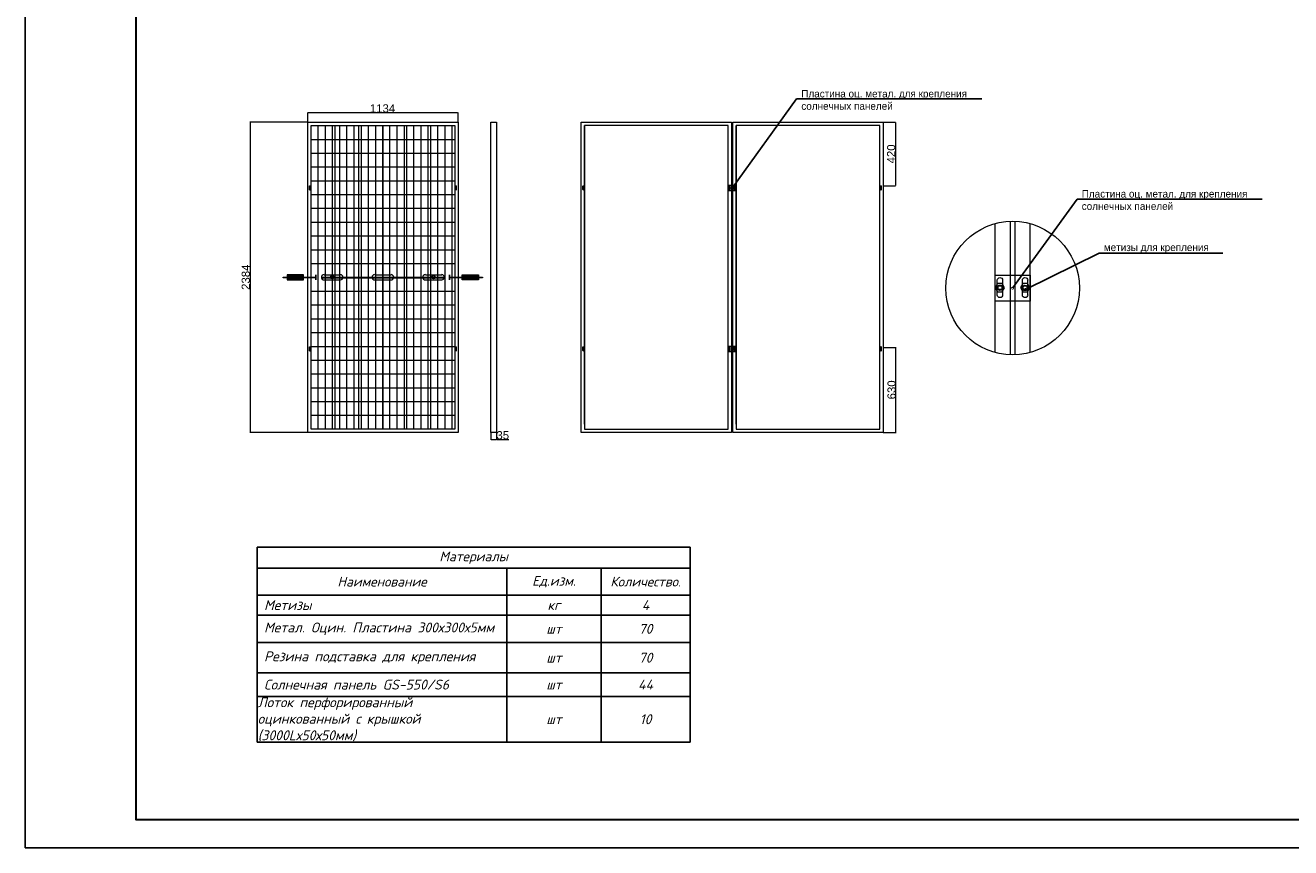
# Model space of a CAD drawing. Header units: metres. Extents: x 703615 to 712205, y 4306166 to 4311183.
# Tile 114 of 256: x 710807 to 711036, y 4306635 to 4306784. Entities that reach past the tile are written whole.
import ezdxf
from ezdxf import colors
from ezdxf.entities.mleader import LeaderData, LeaderLine
from ezdxf.math import Vec2, Vec3

# ---------------------------------------------------------------- set-up
doc = ezdxf.new("R2010")
doc.units = ezdxf.units.M
doc.header["$LTSCALE"] = 0.5
for name, color, linetype in [('PDF _USTUN HIDDEN', 7, 'Continuous'), ('PDF _Текст', 7, 'Continuous'), ('SEC. Оборудование (Equipment)', 7, 'Continuous')]:
    doc.layers.add(name, color=color, linetype=linetype)
doc.layers.add('ЭЛЕКТРООСВЕЩЕНИЕ', color=7, linetype='Continuous', lineweight=50)
doc.layers.add('ЭМ', color=3, linetype='Continuous', lineweight=20)
doc.styles.add('Annotative', font='txt')
doc.styles.add('PDF Arial', font='arial.ttf')
doc.styles.add('X_ISO', font='isocpeui.ttf')
doc.styles.add('ГОСТ 350', font='isocpeui.ttf', dxfattribs={"height": 350})

# ---------------------------------------------------------------- blocks, each defined once
blk = doc.blocks.new('_DotSmall')
at = {"color": 0, "linetype": 'ByBlock', "const_width": 0.5}
blk.add_lwpolyline([(-0.0625, 0, 1), (0.0625, 0, 1)], format="xyb", close=True, dxfattribs=at)
blk = doc.blocks.new('*T215')
at = {"layer": 'SEC. Оборудование (Equipment)', "color": 0, "linetype": 'ByBlock', "lineweight": -2, "transparency": 16777216}
for p, q in [((0, 0), (78.15, 0)), ((0, 0), (0, -35.19)), ((78.15, 0), (78.15, -35.19)), ((0, -3.77), (78.15, -3.77)), ((45.06, -3.77), (45.06, -35.19)), ((62.1, -3.77), (62.1, -35.19)), ((0, -8.63), (78.15, -8.63)), ((0, -12.24), (78.15, -12.24)), ((0, -17.19), (78.15, -17.19)), ((0, -22.68), (78.15, -22.68)), ((0, -26.91), (78.15, -26.91)), ((0, -35.19), (78.15, -35.19))]:
    blk.add_line(p, q, dxfattribs=at)
at = {"layer": 'SEC. Оборудование (Equipment)', "color": 0, "lineweight": 0, "transparency": 16777216}
for s, insert, char_height, width, attachment_point, style in [('Материалы', (39.08, -1.88), 1.755, 77.9713, 5, 'ГОСТ 350'), ('{\\fISOCPEUR|b0|i1|c204|p34;Наименование}', (22.53, -6.2), 1.7581, 44.8884, 5, 'X_ISO'), ('{\\fISOCPEUR|b0|i1|c204|p34;Ед.изм.}', (53.58, -6.2), 1.7581, 16.859, 5, 'X_ISO'), ('{\\fISOCPEUR|b0|i1|c204|p34;Количество.}', (70.12, -6.2), 1.7581, 15.8754, 5, 'X_ISO'), ('{\\fISOCPEUR|b0|i1|c204|p34;\\C256; Метизы}', (0.09, -10.44), 1.7888, 44.8853, 4, 'X_ISO'), ('{\\fISOCPEUR|b0|i1|c204|p34;кг}', (53.58, -10.44), 1.7581, 16.859, 5, 'X_ISO'), ('{\\fISOCPEUR|b0|i1|c204|p34;4', (70.12, -10.44), 1.7888, 15.7912, 5, 'X_ISO'), ('{\\fISOCPEUR|b0|i1|c204|p34;\\C256; Метал. Оцин. Пластина 300х300х5мм}', (0.09, -14.72), 1.7888, 44.8853, 4, 'X_ISO'), ('{\\fISOCPEUR|b0|i1|c204|p34;шт}', (53.58, -14.72), 1.7581, 16.859, 5, 'X_ISO'), ('{\\fISOCPEUR|b0|i1|c204|p34;70', (70.12, -14.72), 1.7888, 15.7912, 5, 'X_ISO'), ('{\\fISOCPEUR|b0|i1|c204|p34;\\C256; Резина подставка для крепления}', (0.09, -19.93), 1.7888, 44.8853, 4, 'X_ISO'), ('{\\fISOCPEUR|b0|i1|c204|p34;шт}', (53.58, -19.93), 1.7581, 16.859, 5, 'X_ISO'), ('{\\fISOCPEUR|b0|i1|c204|p34;70', (70.12, -19.93), 1.7888, 15.7912, 5, 'X_ISO'), ('{\\fISOCPEUR|b0|i1|c204|p34;\\C256; Солнечная панель GS-550/S6}', (0.09, -24.79), 1.7888, 44.8853, 4, 'X_ISO'), ('{\\fISOCPEUR|b0|i1|c204|p34;шт}', (53.58, -24.79), 1.7581, 16.859, 5, 'X_ISO'), ('{\\fISOCPEUR|b0|i1|c204|p34;44', (70.12, -24.79), 1.7888, 15.7912, 5, 'X_ISO'), ('{\\fISOCPEUR|b0|i1|c204|p34;\\C256;Лоток перфорированный оцинкованный с крышкой \\fISOCPEUR|b0|i1|c0|p34;(3000L\\fISOCPEUR|b0|i1|c204|p34;х\\fISOCPEUR|b0|i1|c0|p34;50\\fISOCPEUR|b0|i1|c204|p34;х\\fISOCPEUR|b0|i1|c0|p34;50\\fISOCPEUR|b0|i1|c204|p34;мм\\fISOCPEUR|b0|i1|c0|p34;)}', (0.09, -31.05), 1.78885, 44.8853, 4, 'X_ISO'), ('{\\fISOCPEUR|b0|i1|c204|p34;шт}', (53.58, -31.05), 1.7581, 16.859, 5, 'X_ISO'), ('{\\fISOCPEUR|b0|i1|c204|p34;10', (70.12, -31.05), 1.7888, 15.7912, 5, 'X_ISO')]:
    blk.add_mtext(s, dxfattribs=dict(at, insert=insert, char_height=char_height, width=width, attachment_point=attachment_point, style=style))

msp = doc.modelspace()

# ---------------------------------------------------------------- linework, layer by layer
at = {"lineweight": 0, "elevation": 321.54}
msp.add_lwpolyline([(710807.26, 4306932.04), (711227.26, 4306932.04), (711227.26, 4306635.04), (710807.26, 4306635.04)], close=True, dxfattribs=at)
at = {"color": 0, "linetype": 'ByBlock', "lineweight": 20, "elevation": 321.54}
msp.add_lwpolyline([(710807.26, 4306635.04), (711227.44, 4306635.04), (711227.44, 4306932.04), (710807.26, 4306932.04)], close=True, dxfattribs=at)
at = {"color": 0, "linetype": 'ByBlock', "lineweight": 30, "elevation": 321.54}
msp.add_lwpolyline([(710827.26, 4306927.04), (711222.26, 4306927.04), (711222.26, 4306640.04), (710827.26, 4306640.04)], close=True, dxfattribs=at)
at = {"layer": 'PDF _USTUN HIDDEN', "lineweight": 0, "elevation": 321.54}
for points in [[(710858.27, 4306766.05), (710858.27, 4306767.8)], [(710858.33, 4306767.77), (710885.33, 4306767.77)], [(710885.41, 4306766.05), (710885.41, 4306767.8)], [(710858.24, 4306766.03), (710847.82, 4306766.03)], [(710847.85, 4306765.96), (710847.85, 4306710.11)], [(710858.87, 4306711.5), (710858.87, 4306765.43)], [(710908.27, 4306711.5), (710908.27, 4306765.43), (710908.27, 4306710.62), (710934.21, 4306710.62), (710934.21, 4306765.43), (710908.27, 4306765.43)], [(710935.61, 4306711.5), (710935.61, 4306765.43), (710935.61, 4306710.62), (710961.55, 4306710.62), (710961.55, 4306765.43), (710935.61, 4306765.43)], [(710962.17, 4306766.03), (710964.43, 4306766.03)], [(710964.39, 4306765.96), (710964.39, 4306754.61)], [(710858.78, 4306753.88), (710858.78, 4306754.47)], [(710885.11, 4306753.88), (710885.11, 4306754.47)], [(710908.18, 4306753.88), (710908.18, 4306754.47)], [(710934.52, 4306753.88), (710934.52, 4306754.47)], [(710935.52, 4306753.88), (710935.52, 4306754.47)], [(710961.86, 4306753.88), (710961.86, 4306754.47)], [(710962.17, 4306754.54), (710964.43, 4306754.54)], [(710982.38, 4306724.45), (710982.38, 4306747.72)], [(710985.09, 4306748.14), (710985.09, 4306724.03)], [(710986, 4306724.03), (710986, 4306748.14)], [(710988.72, 4306724.45), (710988.72, 4306747.72)], [(710859.73, 4306737.97), (710853.84, 4306737.97), (710853.84, 4306738.09), (710859.73, 4306738.09)], [(710853.84, 4306738.04), (710859.73, 4306738.04)], [(710857.52, 4306738.39), (710854.58, 4306738.39)], [(710857.52, 4306738.27), (710854.58, 4306738.27)], [(710857.52, 4306738.15), (710854.58, 4306738.15)], [(710857.52, 4306737.92), (710854.58, 4306737.92)], [(710857.52, 4306737.8), (710854.58, 4306737.8)], [(710857.52, 4306737.68), (710854.58, 4306737.68)], [(710859.73, 4306737.57), (710859.73, 4306738.51)], [(710859.8, 4306737.57), (710859.8, 4306738.51)], [(710860.74, 4306738.09), (710882.93, 4306738.09)], [(710860.74, 4306738.04), (710882.93, 4306738.04)], [(710860.74, 4306737.97), (710882.93, 4306737.97)], [(710861.21, 4306738.51), (710864.16, 4306738.51)], [(710870.36, 4306738.51), (710873.31, 4306738.51)], [(710879.51, 4306738.51), (710882.46, 4306738.51)], [(710883.88, 4306737.57), (710883.88, 4306738.51)], [(710883.93, 4306737.57), (710883.93, 4306738.51)], [(710883.93, 4306738.09), (710889.83, 4306738.09), (710889.83, 4306737.97), (710883.93, 4306737.97)], [(710883.93, 4306738.04), (710889.83, 4306738.04)], [(710886.14, 4306738.39), (710889.09, 4306738.39)], [(710886.14, 4306738.27), (710889.09, 4306738.27)], [(710886.14, 4306738.15), (710889.09, 4306738.15)], [(710886.14, 4306737.92), (710889.09, 4306737.92)], [(710886.14, 4306737.8), (710889.09, 4306737.8)], [(710886.14, 4306737.68), (710889.09, 4306737.68)], [(710983.78, 4306734.84), (710983.78, 4306737.49)], [(710988.31, 4306734.84), (710988.31, 4306737.49)], [(710858.78, 4306724.82), (710858.78, 4306725.4)], [(710885.11, 4306724.82), (710885.11, 4306725.4)], [(710908.18, 4306724.82), (710908.18, 4306725.4)], [(710934.52, 4306724.82), (710934.52, 4306725.4)], [(710934.52, 4306724.82), (710934.52, 4306725.4)], [(710935.52, 4306724.82), (710935.52, 4306725.4)], [(710935.52, 4306724.82), (710935.52, 4306725.4)], [(710961.86, 4306724.82), (710961.86, 4306725.4)], [(710962.17, 4306725.36), (710964.51, 4306725.36)], [(710964.47, 4306710.11), (710964.47, 4306725.29)], [(710858.24, 4306710.03), (710847.82, 4306710.03)], [(710891.3, 4306710.01), (710891.3, 4306708.7)], [(710892.33, 4306710.01), (710892.33, 4306708.7)], [(710962.17, 4306710.03), (710964.51, 4306710.03)], [(710891.38, 4306708.74), (710892.26, 4306708.74)], [(710892.33, 4306708.74), (710894.56, 4306708.74)]]:
    msp.add_lwpolyline(points, dxfattribs=at)
for points in [[(710885.41, 4306710.03), (710858.27, 4306710.03), (710858.27, 4306766.03), (710885.41, 4306766.03)], [(710884.81, 4306765.43), (710884.81, 4306710.62), (710858.87, 4306710.62), (710858.87, 4306765.43)], [(710892.33, 4306710.03), (710891.3, 4306710.03), (710891.3, 4306766.03), (710892.33, 4306766.03)], [(710934.81, 4306710.03), (710907.66, 4306710.03), (710907.66, 4306766.03), (710934.81, 4306766.03)], [(710962.15, 4306710.03), (710935.01, 4306710.03), (710935.01, 4306766.03), (710962.15, 4306766.03)], [(710857.52, 4306738.51), (710854.58, 4306738.51), (710854.58, 4306737.57), (710857.52, 4306737.57)], [(710886.14, 4306738.51), (710889.09, 4306738.51), (710889.09, 4306737.57), (710886.14, 4306737.57)]]:
    msp.add_lwpolyline(points, close=True, dxfattribs=at)
at = {"layer": 'PDF _USTUN HIDDEN', "color": 5, "lineweight": 0, "elevation": 321.54}
for points in [[(710860.16, 4306710.62), (710860.16, 4306765.43)], [(710861.46, 4306710.62), (710861.46, 4306765.43)], [(710862.76, 4306710.62), (710862.76, 4306765.43)], [(710863.19, 4306710.62), (710863.19, 4306765.43)], [(710864.05, 4306710.62), (710864.05, 4306765.43)], [(710865.35, 4306710.62), (710865.35, 4306765.43)], [(710866.65, 4306710.62), (710866.65, 4306765.43)], [(710867.51, 4306710.62), (710867.51, 4306765.43)], [(710867.95, 4306710.62), (710867.95, 4306765.43)], [(710869.24, 4306710.62), (710869.24, 4306765.43)], [(710870.54, 4306710.62), (710870.54, 4306765.43)], [(710871.83, 4306765.43), (710871.83, 4306710.62), (710871.83, 4306765.43)], [(710871.83, 4306710.62), (710871.83, 4306765.43)], [(710873.12, 4306710.62), (710873.12, 4306765.43)], [(710874.43, 4306710.62), (710874.43, 4306765.43)], [(710875.72, 4306710.62), (710875.72, 4306765.43)], [(710876.15, 4306710.62), (710876.15, 4306765.43)], [(710877.45, 4306710.62), (710877.45, 4306765.43)], [(710878.74, 4306710.62), (710878.74, 4306765.43)], [(710880.04, 4306710.62), (710880.04, 4306765.43)], [(710880.47, 4306710.62), (710880.47, 4306765.43)], [(710881.76, 4306710.62), (710881.76, 4306765.43)], [(710883.07, 4306710.62), (710883.07, 4306765.43)], [(710884.36, 4306710.62), (710884.36, 4306765.43)], [(710858.87, 4306762.94), (710884.81, 4306762.94)], [(710858.87, 4306760.45), (710884.81, 4306760.45)], [(710858.87, 4306757.96), (710884.81, 4306757.96)], [(710858.87, 4306755.47), (710884.81, 4306755.47)], [(710858.87, 4306752.98), (710884.81, 4306752.98)], [(710858.87, 4306750.49), (710884.81, 4306750.49)], [(710858.87, 4306748), (710884.81, 4306748)], [(710858.87, 4306745.51), (710884.81, 4306745.51)], [(710858.87, 4306743.01), (710884.81, 4306743.01)], [(710858.87, 4306740.52), (710884.81, 4306740.52)], [(710858.87, 4306735.53), (710884.81, 4306735.53)], [(710858.87, 4306733.04), (710884.81, 4306733.04)], [(710858.87, 4306730.55), (710884.81, 4306730.55)], [(710858.87, 4306728.06), (710884.81, 4306728.06)], [(710858.87, 4306725.57), (710884.81, 4306725.57)], [(710858.87, 4306723.08), (710884.81, 4306723.08)], [(710858.87, 4306720.59), (710884.81, 4306720.59)], [(710858.87, 4306718.09), (710884.81, 4306718.09)], [(710858.87, 4306715.61), (710884.81, 4306715.61)], [(710858.87, 4306713.12), (710884.81, 4306713.12)]]:
    msp.add_lwpolyline(points, dxfattribs=at)
at = {"layer": 'PDF _USTUN HIDDEN', "lineweight": 0, "elevation": 321.54}
for points in [[(710858.77, 4306753.88, -1), (710858.56, 4306753.88), (710858.56, 4306754.47, -1), (710858.77, 4306754.47)], [(710885.1, 4306753.88, -1), (710884.89, 4306753.88), (710884.89, 4306754.47, -1), (710885.1, 4306754.47)], [(710908.17, 4306753.88, -1), (710907.96, 4306753.88), (710907.96, 4306754.47, -1), (710908.17, 4306754.47)], [(710934.51, 4306753.88, -1), (710934.3, 4306753.88), (710934.3, 4306754.47, -1), (710934.51, 4306754.47)], [(710935.52, 4306753.88, -1), (710935.3, 4306753.88), (710935.3, 4306754.47, -1), (710935.52, 4306754.47)], [(710961.86, 4306753.88, -1), (710961.64, 4306753.88), (710961.64, 4306754.47, -1), (710961.86, 4306754.47)], [(710861.21, 4306738.52, 1), (710861.21, 4306737.57), (710864.16, 4306737.57, 1), (710864.15, 4306738.52)], [(710870.35, 4306738.52, 1), (710870.36, 4306737.57), (710873.31, 4306737.57, 1), (710873.31, 4306738.52)], [(710879.51, 4306738.52, 1), (710879.51, 4306737.57), (710882.46, 4306737.57, 1), (710882.45, 4306738.52)], [(710983.75, 4306734.85, -1), (710982.78, 4306734.84), (710982.78, 4306737.49, -1), (710983.75, 4306737.51)], [(710988.28, 4306734.85, -1), (710987.31, 4306734.84), (710987.31, 4306737.49, -1), (710988.28, 4306737.51)], [(710858.77, 4306724.82, -1), (710858.56, 4306724.82), (710858.56, 4306725.4, -1), (710858.77, 4306725.41)], [(710885.1, 4306724.82, -1), (710884.89, 4306724.82), (710884.89, 4306725.4, -1), (710885.1, 4306725.41)], [(710908.17, 4306724.82, -1), (710907.96, 4306724.82), (710907.96, 4306725.4, -1), (710908.17, 4306725.41)], [(710934.51, 4306724.82, -1), (710934.3, 4306724.82), (710934.3, 4306725.4, -1), (710934.51, 4306725.41)], [(710934.51, 4306724.82, -1), (710934.3, 4306724.82), (710934.3, 4306725.4, -1), (710934.51, 4306725.41)], [(710935.52, 4306724.82, -1), (710935.3, 4306724.82), (710935.3, 4306725.4, -1), (710935.52, 4306725.41)], [(710935.52, 4306724.82, -1), (710935.3, 4306724.82), (710935.3, 4306725.4, -1), (710935.52, 4306725.41)], [(710961.86, 4306724.82, -1), (710961.64, 4306724.82), (710961.64, 4306725.4, -1), (710961.86, 4306725.41)]]:
    msp.add_lwpolyline(points, format="xyb", dxfattribs=at)
at = {"layer": 'PDF _USTUN HIDDEN', "lineweight": 0}
for centre in [(710862.68, 4306738.04, 321.54), (710880.98, 4306738.04, 321.54)]:
    msp.add_circle(centre, 0.295, dxfattribs=at)
at = {"layer": 'PDF _USTUN HIDDEN', "lineweight": 0, "transparency": 33554559}
for points in [[(710858.33, 4306767.77, 321.54), (710858.33, 4306767.75, 321.54), (710858.27, 4306767.77, 321.54)], [(710885.33, 4306767.77, 321.54), (710885.33, 4306767.75, 321.54), (710885.41, 4306767.77, 321.54)], [(710847.84, 4306765.96, 321.54), (710847.86, 4306765.96, 321.54), (710847.85, 4306766.03, 321.54)], [(710964.38, 4306765.96, 321.54), (710964.41, 4306765.96, 321.54), (710964.39, 4306766.03, 321.54)], [(710964.38, 4306754.61, 321.54), (710964.41, 4306754.61, 321.54), (710964.39, 4306754.54, 321.54)], [(710964.46, 4306725.29, 321.54), (710964.48, 4306725.29, 321.54), (710964.47, 4306725.36, 321.54)], [(710847.84, 4306710.11, 321.54), (710847.86, 4306710.11, 321.54), (710847.85, 4306710.03, 321.54)], [(710964.46, 4306710.11, 321.54), (710964.48, 4306710.11, 321.54), (710964.47, 4306710.03, 321.54)], [(710891.38, 4306708.75, 321.54), (710891.38, 4306708.73, 321.54), (710891.3, 4306708.74, 321.54)], [(710892.26, 4306708.75, 321.54), (710892.26, 4306708.73, 321.54), (710892.33, 4306708.74, 321.54)]]:
    msp.add_solid(points, dxfattribs=at)
at = {"layer": 'ЭМ', "lineweight": 0, "elevation": 321.54}
for points in [[(710934.21, 4306754.67), (710935.61, 4306754.67), (710935.61, 4306753.64), (710934.21, 4306753.64)], [(710982.38, 4306738.42), (710988.72, 4306738.42), (710988.72, 4306733.75), (710982.38, 4306733.75)], [(710982.85, 4306736.89), (710982.42, 4306736.16), (710982.85, 4306735.42), (710983.69, 4306735.42), (710984.11, 4306736.16), (710983.69, 4306736.89)], [(710987.38, 4306736.9), (710986.95, 4306736.17), (710987.38, 4306735.44), (710988.22, 4306735.44), (710988.64, 4306736.17), (710988.22, 4306736.9)], [(710934.21, 4306725.61), (710935.61, 4306725.61), (710935.61, 4306724.57), (710934.21, 4306724.57)]]:
    msp.add_lwpolyline(points, close=True, dxfattribs=at)
at = {"layer": 'ЭМ', "lineweight": 0}
for centre, radius in [((710934.4, 4306754.17, 321.54), 0.107), ((710935.41, 4306754.17, 321.54), 0.107), ((710985.55, 4306736.09, 321.54), 12.06), ((710983.27, 4306736.16, 321.54), 0.484), ((710983.27, 4306736.16, 321.54), 0.35), ((710987.79, 4306736.11, 321.54), 0.484), ((710987.8, 4306736.17, 321.54), 0.35), ((710934.4, 4306725.11, 321.54), 0.107), ((710935.41, 4306725.11, 321.54), 0.107)]:
    msp.add_circle(centre, radius, dxfattribs=at)

# ---------------------------------------------------------------- block references
msp.add_blockref('*T215', (710849.15, 4306689.28, 321.54))

# ---------------------------------------------------------------- texts
at = {"layer": 'PDF _Текст', "lineweight": 0, "char_height": 1.474, "attachment_point": 7, "style": 'PDF Arial'}
for s, insert in [('1134', (710869.48, 4306767.78, 321.54)), ('35', (710892.34, 4306708.76, 321.54))]:
    msp.add_mtext(s, dxfattribs=dict(at, insert=insert))
at = {"layer": 'PDF _Текст', "lineweight": 0, "char_height": 1.474, "attachment_point": 7, "rotation": 90, "style": 'PDF Arial'}
for s, insert in [('420', (710964.38, 4306758.6, 321.54)), ('2384', (710847.83, 4306735.76, 321.54)), ('630', (710964.45, 4306715.99, 321.54))]:
    msp.add_mtext(s, dxfattribs=dict(at, insert=insert))

# ---------------------------------------------------------------- leaders
at = {"layer": 'ЭЛЕКТРООСВЕЩЕНИЕ', "lineweight": 0}
ml = msp.add_multileader_mtext('Standard', dxfattribs=at)
ml.set_content('Пластина оц. метал. для крепления солнечных панелей ', color=256, style='Annotative')
ml.set_leader_properties()
ml.set_arrow_properties(name='DOTSMALL')
ml.build(insert=Vec2(0, 0))
ml.multileader.update_dxf_attribs({"text_left_attachment_type": 6, "text_right_attachment_type": 6, "arrow_head_size": 0.837})
ctx = ml.context
ctx.base_point, ctx.char_height, ctx.arrow_head_size, ctx.landing_gap_size, ctx.plane_origin = Vec3(710946.73, 4306770.25, 321.54), 1.3388, 0.837, 0.669, Vec3(710897.21, 4306780.08, 321.54)
ctx.left_attachment, ctx.right_attachment = 6, 6
notes = []
notes.append((ctx, [(0, (1, 1, 0), (710946.55, 4306770.25, 321.54), (1, 0), 0.186, [(4, [(710934.91, 4306754.16, 321.54)], 0, [])])]))
ctx.mtext.insert, ctx.mtext.rotation, ctx.mtext.width, ctx.mtext.flow_direction = Vec3(710947.4, 4306771.85, 321.54), 6.283185, 32.2418, 5
ml = msp.add_multileader_mtext('Standard', dxfattribs=at)
ml.set_content('Пластина оц. метал. для крепления солнечных панелей ', color=256, style='Annotative')
ml.set_leader_properties()
ml.set_arrow_properties(name='DOTSMALL')
ml.build(insert=Vec2(0, 0))
ml.multileader.update_dxf_attribs({"text_left_attachment_type": 6, "text_right_attachment_type": 6, "arrow_head_size": 0.837})
ctx = ml.context
ctx.base_point, ctx.char_height, ctx.arrow_head_size, ctx.landing_gap_size, ctx.plane_origin = Vec3(710997.37, 4306752.17, 321.54), 1.3388, 0.837, 0.669, Vec3(710947.85, 4306762.01, 321.54)
ctx.left_attachment, ctx.right_attachment = 6, 6
notes.append((ctx, [(0, (1, 1, 0), (710997.19, 4306752.17, 321.54), (1, 0), 0.186, [(4, [(710985.55, 4306736.09, 321.54)], 0, [])])]))
ctx.mtext.insert, ctx.mtext.rotation, ctx.mtext.width, ctx.mtext.flow_direction = Vec3(710998.04, 4306753.78, 321.54), 6.283185, 32.2418, 5
ml = msp.add_multileader_mtext('Standard', dxfattribs=at)
ml.set_content('метизы для крепления  ', color=256, style='Annotative')
ml.set_leader_properties()
ml.set_arrow_properties(name='DOTSMALL')
ml.build(insert=Vec2(0, 0))
ml.multileader.update_dxf_attribs({"text_left_attachment_type": 6, "text_right_attachment_type": 6, "arrow_head_size": 0.837})
ctx = ml.context
ctx.base_point, ctx.char_height, ctx.arrow_head_size, ctx.landing_gap_size, ctx.plane_origin = Vec3(711001.36, 4306742.4, 321.54), 1.3388, 0.837, 0.669, Vec3(710951.84, 4306752.24, 321.54)
ctx.left_attachment, ctx.right_attachment = 6, 6
notes.append((ctx, [(0, (1, 1, 0), (711001.18, 4306742.4, 321.54), (1, 0), 0.186, [(4, [(710987.86, 4306735.83, 321.54)], 0, [])])]))
ctx.mtext.insert, ctx.mtext.rotation, ctx.mtext.width, ctx.mtext.flow_direction = Vec3(711002.03, 4306744.11, 321.54), 6.283185, 32.2418, 5
for ctx, leaders in notes:
    for number, flags, end, landing, length, lines in leaders:
        leader = LeaderData()
        leader.index, (leader.has_last_leader_line, leader.has_dogleg_vector, leader.attachment_direction) = number, flags
        leader.last_leader_point, leader.dogleg_vector, leader.dogleg_length = Vec3(end), Vec3(landing), length
        for number, points, colour, breaks in lines:
            line = LeaderLine()
            line.index, line.vertices, line.color, line.breaks = number, Vec3.list(points), colors.encode_raw_color(colour), breaks
            leader.lines.append(line)
        ctx.leaders.append(leader)

doc.saveas('drawing.dxf')
